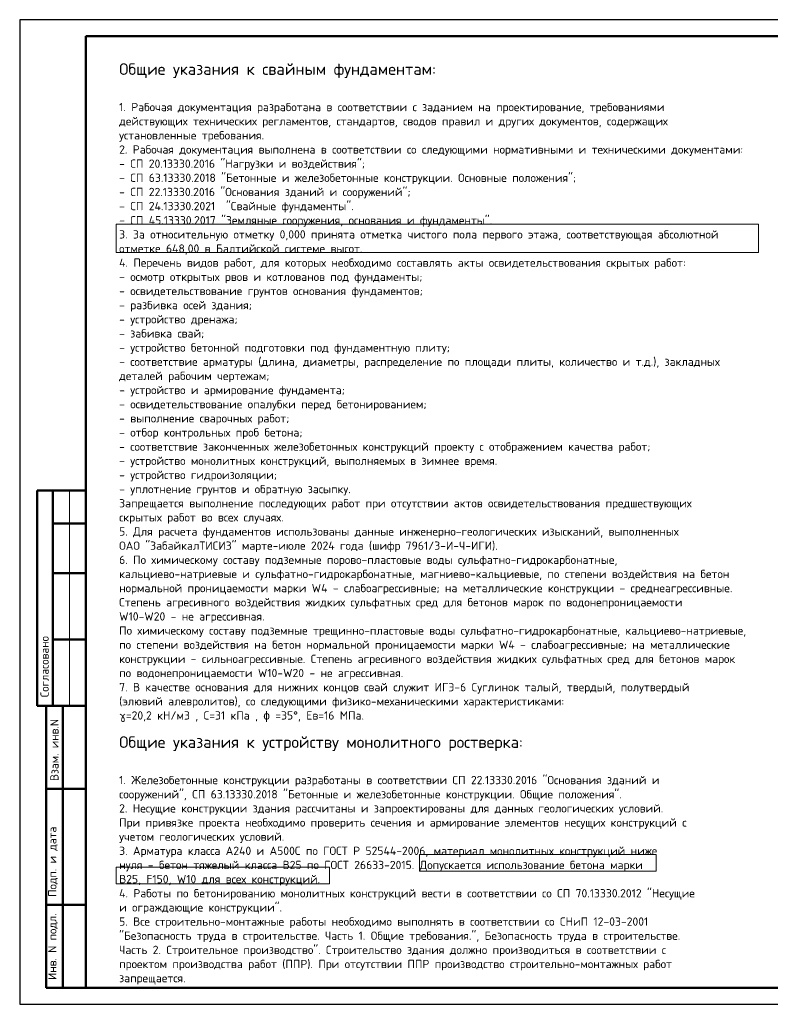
# Model space of a CAD drawing. Header units: millimetres. Extents: x 0 to 42000, y 0 to 29700.
# Tile 1 of 6: x 0 to 22643, y 0 to 29700. Entities that reach past the tile are written whole.
import ezdxf

# ---------------------------------------------------------------- set-up
doc = ezdxf.new("R2010")
doc.units = ezdxf.units.MM
doc.layers.add('Standard', color=7, linetype='Continuous', lineweight=25)
doc.styles.add('ARIAL', font='arial.ttf')
doc.styles.add('ISOCPEUR', font='txt')

msp = doc.modelspace()

# ---------------------------------------------------------------- linework, layer by layer
at = {"layer": 'Standard', "color": 7, "linetype": 'Continuous', "lineweight": 25, "transparency": 33554687}
msp.add_line((2000, 29200), (2000, 1058), dxfattribs=at)
at = {"layer": 'Standard', "color": 7, "linetype": 'Continuous', "lineweight": 50, "transparency": 33554687}
for p, q in [((6, 15500), (0, 15500)), ((2000, 15500), (527, 15500)), ((527, 15500), (527, 9000)), ((527, 15500), (527, 9000)), ((1000, 15500), (1000, 9000)), ((2000, 14500), (1000, 14500)), ((2000, 13000), (1000, 13000)), ((2000, 11000), (1000, 11000)), ((0, 9000), (6, 9000)), ((527, 9000), (2000, 9000)), ((800, 500), (800, 9000)), ((800, 500), (800, 9000)), ((1300, 500), (1300, 9000)), ((800, 6500), (2000, 6500)), ((800, 3000), (2000, 3000)), ((2000, 500), (800, 500))]:
    msp.add_line(p, q, dxfattribs=at)
at = {"layer": 'Standard', "color": 7, "linetype": 'Continuous', "lineweight": 13, "transparency": 33554687}
msp.add_line((1500, 15500), (1500, 9000), dxfattribs=at)
at = {"layer": 'Standard', "color": 7, "linetype": 'Continuous', "lineweight": 25, "transparency": 33554687}
msp.add_lwpolyline([(0, 0), (42000, 0), (42000, 29700), (0, 29700), (0, 0)], close=True, dxfattribs=at)
at = {"layer": 'Standard', "color": 7, "linetype": 'Continuous', "lineweight": 50, "transparency": 33554687}
msp.add_lwpolyline([(2000, 29200), (41500, 29200), (41500, 500), (2000, 500), (2000, 29200)], close=True, dxfattribs=at)
at = {"layer": 'Standard', "color": 240, "linetype": 'Continuous', "lineweight": 13, "transparency": 33554687}
for points in [[(2914, 23533), (2914, 22680), (22286, 22680), (22286, 23533), (2914, 23533)], [(12060, 4516), (12060, 4018), (19197, 4018), (19197, 4516), (12060, 4516)], [(2914, 4133), (2914, 3634), (9350, 3634), (9350, 4133), (2914, 4133)]]:
    msp.add_lwpolyline(points, close=True, dxfattribs=at)

# ---------------------------------------------------------------- texts
at = {"transparency": 33554687, "char_height": 350, "attachment_point": 1, "line_spacing_factor": 1.024096, "style": 'ARIAL'}
for s, insert, width in [('\\A1;{\\fISOCPEUR|i0|b0;\\H350.000000;\\W1.018787;\\C7;Общие указания к свайным фундаментам:}\\P{\\fArial|i0|b0;\\H350.000000;\\W1.018787;\\C7; }\\P{\\fISOCPEUR|i0|b0;\\H250.000000;\\W1.018787;\\C7;1. Рабочая документация разработана в соответствии с заданием на проектирование, требованиями}\\P{\\fISOCPEUR|i0|b0;\\H250.000000;\\W1.018787;\\C7;действующих технических регламентов, стандартов, сводов правил и других документов, содержащих}\\P{\\fISOCPEUR|i0|b0;\\H250.000000;\\W1.018787;\\C7;установленные требования.}\\P{\\fISOCPEUR|i0|b0;\\H250.000000;\\W1.018787;\\C7;2. Рабочая документация выполнена в соответствии со следующими нормативными и техническими документами:}\\P{\\fISOCPEUR|i0|b0;\\H250.000000;\\W1.018787;\\C7;- СП 20.13330.2016 "Нагрузки и воздействия";}\\P{\\fISOCPEUR|i0|b0;\\H250.000000;\\W1.018787;\\C7;- СП 63.13330.2018 "Бетонные и железобетонные конструкции. Основные положения";}\\P{\\fISOCPEUR|i0|b0;\\H250.000000;\\W1.018787;\\C7;- СП 22.13330.2016 "Основания зданий и сооружений";}\\P{\\fISOCPEUR|i0|b0;\\H250.000000;\\W1.018787;\\C7;- СП 24.13330.2021  "Свайные фундаменты".}\\P{\\fISOCPEUR|i0|b0;\\H250.000000;\\W1.018787;\\C7;- СП 45.13330.2017 "Земляные сооружения, основания и фундаменты".}\\P{\\fISOCPEUR|i0|b0;\\H250.000000;\\W1.018787;\\C7;3. За относительную отметку 0,000 принята отметка чистого пола первого этажа, соответствующая абсолютной}\\P{\\fISOCPEUR|i0|b0;\\H250.000000;\\W1.018787;\\C7;отметке 648,00 в Балтийской системе высот.}\\P{\\fISOCPEUR|i0|b0;\\H250.000000;\\W1.018787;\\C7;4. Перечень видов работ, для которых необходимо составлять акты освидетельствования скрытых работ:}\\P{\\fISOCPEUR|i0|b0;\\H250.000000;\\W1.018787;\\C7;- осмотр открытых рвов и котлованов под фундаменты;}\\P{\\fISOCPEUR|i0|b0;\\H250.000000;\\W1.018787;\\C7;- освидетельствование грунтов основания фундаментов;}\\P{\\fISOCPEUR|i0|b0;\\H250.000000;\\W1.018787;\\C7;- разбивка осей здания;}\\P{\\fISOCPEUR|i0|b0;\\H250.000000;\\W1.018787;\\C7;- устройство дренажа;}\\P{\\fISOCPEUR|i0|b0;\\H250.000000;\\W1.018787;\\C7;- забивка свай;}\\P{\\fISOCPEUR|i0|b0;\\H250.000000;\\W1.018787;\\C7;- устройство бетонной подготовки под фундаментную плиту;}\\P{\\fISOCPEUR|i0|b0;\\H250.000000;\\W1.018787;\\C7;- соответствие арматуры (длина, диаметры, распределение по площади плиты, количество и т.д.), закладных}\\P{\\fISOCPEUR|i0|b0;\\H250.000000;\\W1.018787;\\C7;деталей рабочим чертежам;}\\P{\\fISOCPEUR|i0|b0;\\H250.000000;\\W1.018787;\\C7;- устройство и армирование фундамента;}\\P{\\fISOCPEUR|i0|b0;\\H250.000000;\\W1.018787;\\C7;- освидетельствование опалубки перед бетонированием;}\\P{\\fISOCPEUR|i0|b0;\\H250.000000;\\W1.018787;\\C7;- выполнение сварочных работ;}\\P{\\fISOCPEUR|i0|b0;\\H250.000000;\\W1.018787;\\C7;- отбор контрольных проб бетона;}\\P{\\fISOCPEUR|i0|b0;\\H250.000000;\\W1.018787;\\C7;- соответствие законченных железобетонных конструкций проекту с отображением качества работ;}\\P{\\fISOCPEUR|i0|b0;\\H250.000000;\\W1.018787;\\C7;- устройство монолитных конструкций, выполняемых в зимнее время.}\\P{\\fISOCPEUR|i0|b0;\\H250.000000;\\W1.018787;\\C7;- устройство гидроизоляции;}\\P{\\fISOCPEUR|i0|b0;\\H250.000000;\\W1.018787;\\C7;- уплотнение грунтов и обратную засыпку.}\\P{\\fISOCPEUR|i0|b0;\\H250.000000;\\W1.018787;\\C7;Запрещается выполнение последующих работ при отсутствии актов освидетельствования предшествующих}\\P{\\fISOCPEUR|i0|b0;\\H250.000000;\\W1.018787;\\C7;скрытых работ во всех случаях.}\\P{\\fISOCPEUR|i0|b0;\\H250.000000;\\W1.018787;\\C7;5. Для расчета фундаментов использованы данные инженерно-геологических изысканий, выполненных}\\P{\\fISOCPEUR|i0|b0;\\H250.000000;\\W1.018787;\\C7;ОАО "ЗабайкалТИСИЗ" марте-июле 2024 года (шифр 7961/3-И-Ч-ИГИ).}\\P{\\fISOCPEUR|i0|b0;\\H250.000000;\\W1.018787;\\C7;6. По химическому составу подземные порово-пластовые воды сульфатно-гидрокарбонатные,}\\P{\\fISOCPEUR|i0|b0;\\H250.000000;\\W1.018787;\\C7;кальциево-натриевые и сульфатно-гидрокарбонатные, магниево-кальциевые, по степени воздействия на бетон}\\P{\\fISOCPEUR|i0|b0;\\H250.000000;\\W1.018787;\\C7;нормальной проницаемости марки W4 - слабоагрессивные; на металлические конструкции - среднеагрессивные.}\\P{\\fISOCPEUR|i0|b0;\\H250.000000;\\W1.018787;\\C7;Степень агресивного воздействия жидких сульфатных сред для бетонов марок по водонепроницаемости}\\P{\\fISOCPEUR|i0|b0;\\H250.000000;\\W1.018787;\\C7;W10-W20 - не агрессивная. }\\P{\\fISOCPEUR|i0|b0;\\H250.000000;\\W1.018787;\\C7;По химическому составу подземные трещинно-пластовые воды сульфатно-гидрокарбонатные, кальциево-натриевые,}\\P{\\fISOCPEUR|i0|b0;\\H250.000000;\\W1.018787;\\C7;по степени воздействия на бетон нормальной проницаемости марки W4 - слабоагрессивные; на металлические}\\P{\\fISOCPEUR|i0|b0;\\H250.000000;\\W1.018787;\\C7;конструкции - сильноагрессивные. Степень агресивного воздействия жидких сульфатных сред для бетонов марок}\\P{\\fISOCPEUR|i0|b0;\\H250.000000;\\W1.018787;\\C7;по водонепроницаемости W10-W20 - не агрессивная.}\\P{\\fISOCPEUR|i0|b0;\\H250.000000;\\W1.018787;\\C7;7. В качестве основания для нижних концов свай служит ИГЭ-6 Суглинок талый, твердый, полутвердый}\\P{\\fISOCPEUR|i0|b0;\\H250.000000;\\W1.018787;\\C7;(элювий алевролитов), со следующими физико-механическими характеристиками:}\\P{\\fISOCPEUR|i0|b0;\\H250.000000;\\W1.018787;\\C7;γ=20,2 кН/мЗ , С=31 кПа , ϕ =35%%d, Ев=16 МПа.}\\P', (3000, 28385), 26129.7), ('\\A1;{\\fISOCPEUR|i0|b0;\\H350.000000;\\W1.018787;\\C7;Общие указания к устройству монолитного ростверка:}\\P{\\fArial|i0|b0;\\H350.000000;\\W1.018787;\\C7; }\\P{\\fISOCPEUR|i0|b0;\\H250.000000;\\W1.018787;\\C7;1. Железобетонные конструкции разработаны в соответствии СП 22.13330.2016 "Основания зданий и}\\P{\\fISOCPEUR|i0|b0;\\H250.000000;\\W1.018787;\\C7;сооружений", СП 63.13330.2018 "Бетонные и железобетонные конструкции. Общие положения".}\\P{\\fISOCPEUR|i0|b0;\\H250.000000;\\W1.018787;\\C7;2. Несущие конструкции здания рассчитаны и запроектированы для данных геологических условий.}\\P{\\fISOCPEUR|i0|b0;\\H250.000000;\\W1.018787;\\C7;При привязке проекта необходимо проверить сечения и армирование элементов несущих конструкций с}\\P{\\fISOCPEUR|i0|b0;\\H250.000000;\\W1.018787;\\C7;учетом геологических условий.}\\P{\\fISOCPEUR|i0|b0;\\H250.000000;\\W1.018787;\\C7;3. Арматура класса А240 и А500С по ГОСТ Р 52544-2006, материал монолитных конструкций ниже}\\P{\\fISOCPEUR|i0|b0;\\H250.000000;\\W1.018787;\\C7;нуля - бетон тяжелый класса В25 по ГОСТ 26633-2015. Допускается использование бетона марки}\\P{\\fISOCPEUR|i0|b0;\\H250.000000;\\W1.018787;\\C7;В25, F150, W10 для всех конструкций.}\\P{\\fISOCPEUR|i0|b0;\\H250.000000;\\W1.018787;\\C7;4. Работы по бетонированию монолитных конструкций вести в соответствии со СП 70.13330.2012 "Несущие}\\P{\\fISOCPEUR|i0|b0;\\H250.000000;\\W1.018787;\\C7;и ограждающие конструкции".}\\P{\\fISOCPEUR|i0|b0;\\H250.000000;\\W1.018787;\\C7;5. Все строительно-монтажные работы необходимо выполнять в соответствии со СНиП 12-03-2001}\\P{\\fISOCPEUR|i0|b0;\\H250.000000;\\W1.018787;\\C7;"Безопасность труда в строительстве. Часть 1. Общие требования.", Безопасность труда в строительстве.}\\P{\\fISOCPEUR|i0|b0;\\H250.000000;\\W1.018787;\\C7;Часть 2. Строительное производство". Строительство здания должно производиться в соответствии с}\\P{\\fISOCPEUR|i0|b0;\\H250.000000;\\W1.018787;\\C7;проектом производства работ (ППР). При отсутствии ППР производство строительно-монтажных работ}\\P{\\fISOCPEUR|i0|b0;\\H250.000000;\\W1.018787;\\C7;запрещается.}\\P', (3000, 8084), 24639.04)]:
    msp.add_mtext(s, dxfattribs=dict(at, insert=insert, width=width))
at = {"layer": 'Standard', "color": 7, "linetype": 'Continuous', "lineweight": 50, "transparency": 33554687, "char_height": 250, "attachment_point": 7, "rotation": 90, "style": 'ISOCPEUR'}
for s, insert, width in [('\\A1;{\\fISOCPEUR|i0|b0;\\H250.000000;\\W1.000000;\\C7;Согласовано}\\P', (875, 9261), 2071.88), ('\\A1;{\\fISOCPEUR|i0|b0;\\H250.000000;\\W1.000000;\\C7;Взам. инв.N}\\P', (1173, 6736), 1909.1), ('\\A1;{\\fISOCPEUR|i0|b0;\\H250.000000;\\W1.000000;\\C7;Подп. и дата}\\P', (1149, 3242), 2197.06), ('\\A1;{\\fISOCPEUR|i0|b0;\\H250.000000;\\W1.000000;\\C7;Инв. N подл.}\\P', (1149, 734), 2021.79)]:
    msp.add_mtext(s, dxfattribs=dict(at, insert=insert, width=width))

doc.saveas('drawing.dxf')
